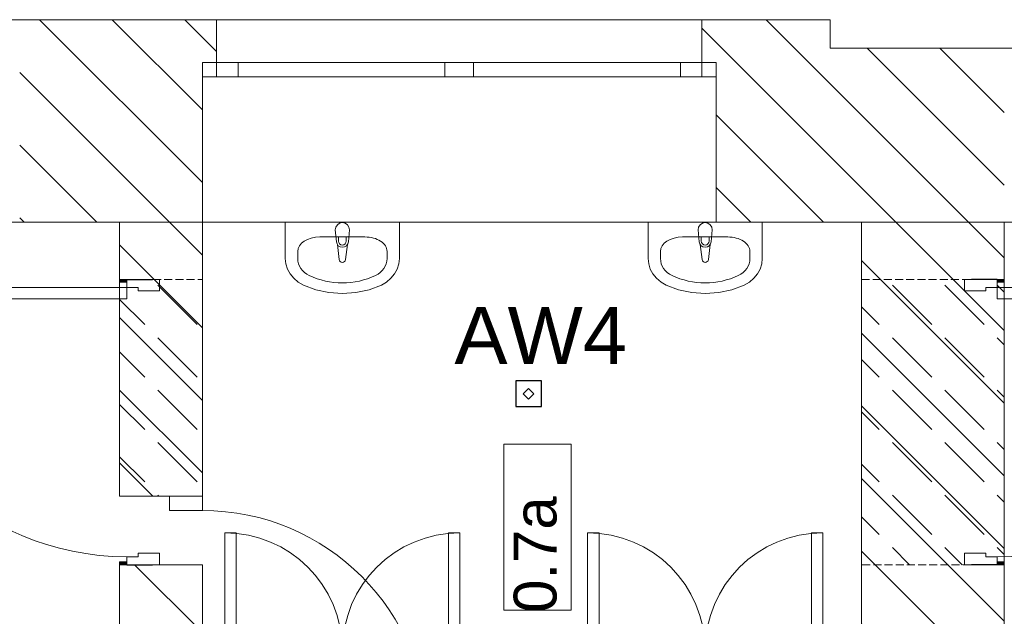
# Model space of a CAD drawing. Header units: millimetres. Extents: x -146116 to 602001, y -318793 to 100489.
# Tile 74 of 100: x 309914 to 313364, y -3910 to -1820. Entities that reach past the tile are written whole.
import ezdxf

# ---------------------------------------------------------------- set-up
doc = ezdxf.new("R2010")
doc.units = ezdxf.units.MM
doc.header["$LTSCALE"] = 0.1
doc.header["$MEASUREMENT"] = 0
doc.linetypes.add('eks Rzut parteru$0$Krawędzie ukryte', pattern=[391.222223, 282.222223, -109])
for name, color, linetype, lineweight in [('eks Rzut parteru$0$Nowe_320-W Umeblowanie_Nr_pióra__4', 8, 'Continuous', 13), ('eks Rzut parteru$0$Nowe_830-G Teksty Etykiety_Nr_pióra__6', 8, 'Continuous', 13), ('eks Rzut parteru$0$Nowe_Drzwi ARCHICAD_Nr_pióra__23', 8, 'Continuous', 15), ('eks Rzut parteru$0$Nowe_Drzwi ARCHICAD_Nr_pióra__27', 8, 'Continuous', 25), ('eks Rzut parteru$0$Nowe_Drzwi ARCHICAD_Nr_pióra__3', 8, 'Continuous', 13), ('eks Rzut parteru$0$Nowe_Drzwi ARCHICAD_Nr_pióra__47', 8, 'Continuous', 15), ('eks Rzut parteru$0$Nowe_Drzwi ARCHICAD_Nr_pióra__6', 8, 'Continuous', 13), ('eks Rzut parteru$0$Nowe_Konstrukcja - Stropy_Nr_pióra__1', 8, 'Continuous', 13), ('eks Rzut parteru$0$Nowe_Konstrukcja - Stropy_Nr_pióra__20', 8, 'Continuous', 13), ('eks Rzut parteru$0$Nowe_Konstrukcja - Stropy_Nr_pióra__6', 8, 'Continuous', 13), ('eks Rzut parteru$0$Nowe_Konstrukcja - Ściany zew_Nr_pióra__27', 8, 'Continuous', 25), ('eks Rzut parteru$0$Nowe_Konstrukcja - Ściany zew_Nr_pióra__47', 8, 'Continuous', 15), ('eks Rzut parteru$0$poziom_1 (1)_4_Drzwi ArchiCAD_Nr_pióra__27_Nr_pióra__7', 8, 'Continuous', 18), ('eks Rzut parteru$0$poziom_1 (1)_4_Drzwi ArchiCAD_Nr_pióra__81_Nr_pióra__4', 8, 'Continuous', 18), ('eks Rzut parteru$0$poziom_1 (1)_4_Konstrukcja - Stropy_Nr_pióra__81_Nr_pióra__4', 8, 'Continuous', 18), ('eks Rzut parteru$0$poziom_1 (1)_4_Konstrukcja - Ściany zew_Nr_pióra__107_Nr_pióra__10', 8, 'Continuous', 18), ('eks Rzut parteru$0$poziom_1 (1)_4_Konstrukcja - Ściany zew_Nr_pióra__27_Nr_pióra__7', 8, 'Continuous', 18), ('eks Rzut parteru$0$poziom_1 (1)_4_Okna ArchiCADa_Nr_pióra__101_Nr_pióra__252', 8, 'Continuous', 18), ('eks Rzut parteru$0$poziom_1 (1)_4_Okna ArchiCADa_Nr_pióra__27_Nr_pióra__7', 8, 'Continuous', 18), ('eks Rzut parteru$0$poziom_1 (1)_4_Okna ArchiCADa_Nr_pióra__81_Nr_pióra__4', 8, 'Continuous', 18)]:
    doc.layers.add(name, color=color, linetype=linetype, lineweight=lineweight)
for name, color, linetype in [('eks Rzut parteru$0$Nowe_Drzwi ARCHICAD', 8, 'Continuous'), ('eks Rzut parteru$0$Nowe_Konstrukcja - Ściany zew', 8, 'Continuous'), ('LUXIONA', 92, 'Continuous'), ('REWIZJA_1', 6, 'Continuous')]:
    doc.layers.add(name, color=color, linetype=linetype)
doc.styles.add('ARIAL', font='arial.ttf')
doc.styles.add('eks Rzut parteru$0$GENERATED_STYLE_5', font='arial.ttf')
pattern_1 = [(135, (247210.2, -28905.45), (127.2792, 127.2792), [])]

# ---------------------------------------------------------------- blocks, each defined once
blk = doc.blocks.new('eks Rzut parteru$0$Drzwi metalowe_ podwójne 21')
at = {"layer": 'eks Rzut parteru$0$Nowe_Drzwi ARCHICAD_Nr_pióra__23', "color": 7, "linetype": 'Continuous', "lineweight": 15}
for p, q in [((-412, 0), (-450, 0)), ((-450, 0), (-450, -100)), ((-412, -40), (-412, 0)), ((450, 0), (412, 0)), ((412, 0), (412, -40)), ((450, -100), (450, 0)), ((-400, -40), (-412, -40)), ((-400, -100), (-400, -40)), ((412, -40), (400, -40)), ((400, -40), (400, -100)), ((-450, -100), (-400, -100)), ((400, -100), (450, -100))]:
    blk.add_line(p, q, dxfattribs=at)
at = {"layer": 'eks Rzut parteru$0$Nowe_Drzwi ARCHICAD_Nr_pióra__27', "color": 7, "linetype": 'Continuous', "lineweight": 25}
for p, q in [((-450, 0), (-450, -20)), ((-450, 0), (-450, -20)), ((450, 0), (450, -20)), ((450, 0), (450, -20))]:
    blk.add_line(p, q, dxfattribs=at)
at = {"layer": 'eks Rzut parteru$0$Nowe_Drzwi ARCHICAD_Nr_pióra__3', "color": 7, "linetype": 'Continuous', "lineweight": 13}
for p, q in [((-412, 412), (-412, 0)), ((-372, 412), (-412, 412)), ((-372, 0), (-372, 412)), ((372, 0), (372, 412)), ((372, 412), (412, 412)), ((412, 412), (412, 0)), ((-412, 0), (-372, 0)), ((412, 0), (372, 0))]:
    blk.add_line(p, q, dxfattribs=at)
for centre, start, end in [((-412, 0), 0, 90), ((412, 0), 90, 180)]:
    blk.add_arc(centre, 412, start, end, dxfattribs=at)
blk = doc.blocks.new('eks Rzut parteru$0$Drzwi 21_6')
at = {"layer": 'eks Rzut parteru$0$Nowe_Drzwi ARCHICAD_Nr_pióra__27', "color": 7, "linetype": 'Continuous', "lineweight": 25}
for p, q in [((-500, 0), (-500, -90)), ((-500, 0), (-500, -90)), ((500, 0), (500, -90)), ((500, 0), (500, -90))]:
    blk.add_line(p, q, dxfattribs=at)
at = {"layer": 'eks Rzut parteru$0$Nowe_Drzwi ARCHICAD_Nr_pióra__3', "color": 7, "linetype": 'Continuous', "lineweight": 13}
blk.add_arc((472, 0), 944, 90, 180, dxfattribs=at)
at = {"layer": 'eks Rzut parteru$0$Nowe_Drzwi ARCHICAD_Nr_pióra__47', "color": 7, "linetype": 'Continuous', "lineweight": 15}
for p, q in [((-500, 25), (-490, 25)), ((-490, 0), (-490, 25)), ((500, 25), (490, 25)), ((490, 0), (490, 25)), ((-500, -90), (-500, -105)), ((-500, -90), (-500, -105)), ((500, -90), (500, -105)), ((500, -90), (500, -105)), ((-500, -105), (-500, -115)), ((-500, -105), (-500, -115)), ((500, -105), (500, -115)), ((500, -105), (500, -115))]:
    blk.add_line(p, q, dxfattribs=at)
at = {"layer": 'eks Rzut parteru$0$Nowe_Drzwi ARCHICAD_Nr_pióra__6', "color": 5, "linetype": 'Continuous', "lineweight": 13}
for p, q in [((432, 0), (432, 944)), ((432, 944), (472, 944)), ((472, 944), (472, 0)), ((-472, 0), (-500, 0)), ((-500, 0), (-500, -115)), ((-472, -40), (-472, 0)), ((472, 0), (432, 0)), ((500, 0), (472, 0)), ((472, 0), (472, -40)), ((500, -115), (500, 0)), ((-460, -40), (-472, -40)), ((-460, -115), (-460, -40)), ((472, -40), (460, -40)), ((460, -40), (460, -115)), ((-500, -115), (-460, -115)), ((460, -115), (500, -115))]:
    blk.add_line(p, q, dxfattribs=at)
blk = doc.blocks.new('eks Rzut parteru')
at = {"layer": 'eks Rzut parteru$0$Nowe_Konstrukcja - Ściany zew', "linetype": 'Continuous', "lineweight": 0}
for points in [[(221315.2, -12935.5), (221340.2, -12935.5), (221340.2, -12925.5), (221325.2, -12925.5), (221315.2, -12925.5)], [(224415.2, -12925.5), (224405.2, -12925.5), (224390.2, -12925.5), (224390.2, -12935.5), (224415.2, -12935.5)], [(221315.2, -13925.5), (221325.2, -13925.5), (221340.2, -13925.5), (221340.2, -13915.5), (221315.2, -13915.5)], [(224415.2, -13915.5), (224390.2, -13915.5), (224390.2, -13925.5), (224405.2, -13925.5), (224415.2, -13925.5)]]:
    blk.add_hatch(color=256, dxfattribs=at).paths.add_polyline_path(points)
at = {"layer": 'eks Rzut parteru$0$poziom_1 (1)_4_Konstrukcja - Ściany zew_Nr_pióra__107_Nr_pióra__10', "linetype": 'Continuous', "lineweight": 18}
h = blk.add_hatch(dxfattribs=at)
h.set_pattern_fill('BLOCZKI_CERAMICZNE_0004', color=256, angle=270, style=0, pattern_type=2)
h.set_pattern_definition(pattern_1)
h.paths.add_polyline_path([(221605.2, -12725.5), (221605.2, -12165.5), (221655.2, -12165.5), (221655.2, -12015.5), (220925.2, -12015.5), (220925.2, -12165.5), (220965.2, -12165.5), (220965.2, -12725.5)])
h = blk.add_hatch(dxfattribs=at)
h.set_pattern_fill('BLOCZKI_CERAMICZNE_0004', color=256, angle=270, style=0, pattern_type=2)
h.set_pattern_definition(pattern_1)
h.paths.add_polyline_path([(223405.2, -12725.5), (223805.2, -12725.5), (223805.2, -12015.5), (223355.2, -12015.5), (223355.2, -12165.5), (223405.2, -12165.5)])
h = blk.add_hatch(dxfattribs=at)
h.set_pattern_fill('BLOCZKI_CERAMICZNE_0004', color=256, angle=270, style=0, pattern_type=2)
h.set_pattern_definition(pattern_1)
h.paths.add_polyline_path([(223805.2, -12115.5), (223805.2, -12725.5), (223915.2, -12725.5), (223915.2, -12115.5)])
h = blk.add_hatch(dxfattribs=at)
h.set_pattern_fill('BLOCZKI_CERAMICZNE_0004', color=256, angle=270, style=0, pattern_type=2)
h.set_pattern_definition(pattern_1)
h.paths.add_polyline_path([(224415.2, -18575.5), (224415.2, -12115.5), (223915.2, -12115.5), (223915.2, -18575.5)])
h = blk.add_hatch(dxfattribs=at)
h.set_pattern_fill('BLOCZKI_CERAMICZNE_0004', color=256, angle=270, style=0, pattern_type=2)
h.set_pattern_definition(pattern_1)
h.paths.add_polyline_path([(221315.2, -13685.5), (221605.2, -13685.5), (221605.2, -12725.5), (221315.2, -12725.5)])
at = {"layer": 'eks Rzut parteru$0$Nowe_320-W Umeblowanie_Nr_pióra__4', "linetype": 'Continuous', "lineweight": 13}
for p, q in [((221895.9, -12852.7), (221895.9, -12725.5)), ((221895.9, -12725.5), (222295.9, -12725.5)), ((222295.9, -12725.5), (222295.9, -12852.7)), ((223167.1, -12852.7), (223167.1, -12725.5)), ((223167.1, -12725.5), (223567.1, -12725.5)), ((223567.1, -12725.5), (223567.1, -12852.7)), ((222074.9, -12793.7), (222070.9, -12751.7)), ((222120.9, -12751.7), (222116.9, -12793.7)), ((223346.1, -12793.7), (223342.1, -12751.7)), ((223392.1, -12751.7), (223388.1, -12793.7)), ((222016.7, -12776.7), (222175.1, -12776.7)), ((222082.3, -12776.7), (222082.3, -12791.5)), ((222109.5, -12776.7), (222082.3, -12776.7)), ((222109.5, -12791.5), (222109.5, -12776.7)), ((223287.9, -12776.7), (223446.4, -12776.7)), ((223353.5, -12776.7), (223353.5, -12791.5)), ((223380.7, -12776.7), (223353.5, -12776.7)), ((223380.7, -12791.5), (223380.7, -12776.7)), ((221939.4, -12827.3), (221939.4, -12852.7)), ((222084.8, -12856.1), (222078.2, -12803.2)), ((222113.6, -12803.2), (222107, -12856.1)), ((222252.4, -12827.3), (222252.4, -12852.7)), ((223210.6, -12827.3), (223210.6, -12852.7)), ((223356, -12856.1), (223349.4, -12803.2)), ((223384.9, -12803.2), (223378.2, -12856.1)), ((223523.7, -12827.3), (223523.7, -12852.7)), ((221897.8, -12871.5), (221895.9, -12852.7)), ((222295.9, -12852.7), (222294, -12871.5)), ((223169.1, -12871.5), (223167.1, -12852.7)), ((223567.1, -12852.7), (223565.2, -12871.5)), ((221903.6, -12889.6), (221897.8, -12871.5)), ((221912.9, -12906.6), (221903.6, -12889.6)), ((222288.2, -12889.6), (222278.9, -12906.6)), ((222294, -12871.5), (222288.2, -12889.6)), ((223174.8, -12889.6), (223169.1, -12871.5)), ((223184.1, -12906.6), (223174.8, -12889.6)), ((223559.5, -12889.6), (223550.1, -12906.6)), ((223565.2, -12871.5), (223559.5, -12889.6)), ((221925.6, -12921.8), (221912.9, -12906.6)), ((221941.1, -12934.8), (221925.6, -12921.8)), ((221959.1, -12945.2), (221941.1, -12934.8)), ((222250.7, -12934.8), (222232.7, -12945.2)), ((222266.2, -12921.8), (222250.7, -12934.8)), ((222278.9, -12906.6), (222266.2, -12921.8)), ((223196.8, -12921.8), (223184.1, -12906.6)), ((223212.4, -12934.8), (223196.8, -12921.8)), ((223230.4, -12945.2), (223212.4, -12934.8)), ((223521.9, -12934.8), (223503.9, -12945.2)), ((223537.5, -12921.8), (223521.9, -12934.8)), ((223550.1, -12906.6), (223537.5, -12921.8)), ((222002.6, -12961.9), (221959.1, -12945.2)), ((222048.6, -12972), (222002.6, -12961.9)), ((222189.2, -12961.9), (222143.2, -12972)), ((222232.7, -12945.2), (222189.2, -12961.9)), ((223273.8, -12961.9), (223230.4, -12945.2)), ((223319.8, -12972), (223273.8, -12961.9)), ((223460.5, -12961.9), (223414.4, -12972)), ((223503.9, -12945.2), (223460.5, -12961.9)), ((222095.9, -12975.4), (222048.6, -12972)), ((222143.2, -12972), (222095.9, -12975.4)), ((223367.1, -12975.4), (223319.8, -12972)), ((223414.4, -12972), (223367.1, -12975.4))]:
    blk.add_line(p, q, dxfattribs=at)
for centre, radius, start, end in [((222095.9, -12751.7), 25, 0, 180), ((223367.1, -12751.7), 25, 0, 180), ((222095.9, -12791.8), 21.1, 185.1696, 354.8304), ((222095.9, -12791.5), 13.6, 180, 0), ((223367.1, -12791.8), 21.1, 185.1696, 354.8304), ((223367.1, -12791.5), 13.6, 180, 0), ((222095.9, -12854.7), 11.2, 187.1389, 352.8611), ((223367.1, -12854.7), 11.2, 187.1389, 352.8611)]:
    blk.add_arc(centre, radius, start, end, dxfattribs=at)
at = {"layer": 'eks Rzut parteru$0$Nowe_320-W Umeblowanie_Nr_pióra__4', "linetype": 'Continuous', "lineweight": 13, "extrusion": (0, 0, -1)}
for centre, major_axis, ratio, start_param, end_param in [((222016.8, -12827.3), (-77.4, 0), 0.653038, 0, 1.570796), ((222175, -12827.3), (-77.4, 0), 0.653038, 1.570796, 3.141593), ((223288, -12827.3), (-77.4, 0), 0.653038, 0, 1.570796), ((223446.3, -12827.3), (-77.4, 0), 0.653038, 1.570796, 3.141593), ((222016.7, -12852.7), (-77.3, 0), 0.871212, 5.209364, 6.283185), ((222175.1, -12852.7), (-77.3, 0), 0.871212, 3.141593, 4.215414), ((223287.9, -12852.7), (-77.3, 0), 0.871212, 5.209364, 6.283185), ((223446.4, -12852.7), (-77.3, 0), 0.871212, 3.141593, 4.215414), ((222095.9, -12725.5), (-243.5, 0), 0.871212, 4.215414, 5.209364), ((223367.1, -12725.5), (-243.5, 0), 0.871212, 4.215414, 5.209364)]:
    blk.add_ellipse(centre, major_axis=major_axis, ratio=ratio, start_param=start_param, end_param=end_param, dxfattribs=at)
at = {"layer": 'eks Rzut parteru$0$Nowe_830-G Teksty Etykiety_Nr_pióra__6', "linetype": 'Continuous', "lineweight": 13}
for p, q in [((222661.7, -14085.2), (222661.7, -13503)), ((222661.7, -13503), (222897.4, -13503)), ((222897.4, -13503), (222897.4, -14085.2)), ((222897.4, -14085.2), (222661.7, -14085.2))]:
    blk.add_line(p, q, dxfattribs=at)
at = {"layer": 'eks Rzut parteru$0$Nowe_Konstrukcja - Stropy_Nr_pióra__1', "linetype": 'Continuous', "lineweight": 13}
for p, q in [((221315.2, -14575.5), (221315.2, -13925.5)), ((221315.2, -13925.5), (221605.2, -13925.5)), ((221605.2, -13925.5), (221605.2, -14575.5))]:
    blk.add_line(p, q, dxfattribs=at)
at = {"layer": 'eks Rzut parteru$0$Nowe_Konstrukcja - Stropy_Nr_pióra__20', "linetype": 'eks Rzut parteru$0$Krawędzie ukryte', "lineweight": 13}
for p, q in [((221315.2, -13685.5), (221315.2, -12925.5)), ((221315.2, -12925.5), (221605.2, -12925.5)), ((221605.2, -12925.5), (221605.2, -13685.5)), ((223915.2, -13925.5), (223915.2, -12925.5)), ((223915.2, -12925.5), (224415.2, -12925.5)), ((224415.2, -12925.5), (224415.2, -13925.5)), ((221605.2, -13685.5), (221315.2, -13685.5)), ((224415.2, -13925.5), (223915.2, -13925.5))]:
    blk.add_line(p, q, dxfattribs=at)
at = {"layer": 'eks Rzut parteru$0$Nowe_Konstrukcja - Stropy_Nr_pióra__20', "linetype": 'Continuous', "lineweight": 13}
for p, q in [((221449.1, -12946), (221587, -13083.9)), ((224023, -12946), (224160.9, -13083.9)), ((224206.8, -12946), (224344.7, -13083.9)), ((224390.7, -12946), (224415.2, -12970.5)), ((221315.2, -12995.9), (221403.2, -13083.9)), ((223915.2, -13022.1), (223977, -13083.9)), ((221449.1, -13129.9), (221587, -13267.8)), ((224023, -13129.9), (224160.9, -13267.8)), ((224206.8, -13129.9), (224344.7, -13267.8)), ((224390.7, -13129.9), (224415.2, -13154.4)), ((221315.2, -13179.8), (221403.2, -13267.8)), ((223915.2, -13205.9), (223977, -13267.8)), ((221449.1, -13313.7), (221587, -13451.6)), ((224023, -13313.7), (224160.9, -13451.6)), ((224206.8, -13313.7), (224344.7, -13451.6)), ((224390.7, -13313.7), (224415.2, -13338.2)), ((221315.2, -13363.6), (221403.2, -13451.6)), ((223915.2, -13389.8), (223977, -13451.6)), ((221449.1, -13497.6), (221587, -13635.5)), ((224023, -13497.6), (224160.9, -13635.5)), ((224206.8, -13497.6), (224344.7, -13635.5)), ((224390.7, -13497.6), (224415.2, -13522.1)), ((221315.2, -13547.5), (221403.2, -13635.5)), ((223915.2, -13573.6), (223977, -13635.5)), ((221449.1, -13681.4), (221453.2, -13685.5)), ((224023, -13681.4), (224160.9, -13819.3)), ((224206.8, -13681.4), (224344.7, -13819.3)), ((224390.7, -13681.4), (224415.2, -13705.9)), ((223915.2, -13757.5), (223977, -13819.3)), ((224023, -13865.3), (224083.2, -13925.5)), ((224206.8, -13865.3), (224267, -13925.5)), ((224390.7, -13865.3), (224415.2, -13889.8))]:
    blk.add_line(p, q, dxfattribs=at)
at = {"layer": 'eks Rzut parteru$0$Nowe_Konstrukcja - Stropy_Nr_pióra__6', "linetype": 'Continuous', "lineweight": 13}
blk.add_line((221367.9, -13925.5), (221605.2, -14162.8), dxfattribs=at)
at = {"layer": 'eks Rzut parteru$0$Nowe_Konstrukcja - Ściany zew_Nr_pióra__27', "linetype": 'Continuous', "lineweight": 25}
for p, q in [((221340.2, -12925.5), (221430.2, -12925.5)), ((224390.2, -12925.5), (224300.2, -12925.5)), ((221340.2, -13925.5), (221430.2, -13925.5)), ((224390.2, -13925.5), (224300.2, -13925.5))]:
    blk.add_line(p, q, dxfattribs=at)
at = {"layer": 'eks Rzut parteru$0$Nowe_Konstrukcja - Ściany zew_Nr_pióra__47', "linetype": 'Continuous', "lineweight": 15}
for p, q in [((221315.2, -12925.5), (221315.2, -12935.5)), ((221340.2, -12935.5), (221315.2, -12935.5)), ((221325.2, -12925.5), (221340.2, -12925.5)), ((221340.2, -12925.5), (221340.2, -12935.5)), ((221430.2, -12925.5), (221455.2, -12925.5)), ((224300.2, -12925.5), (224275.2, -12925.5)), ((224390.2, -12925.5), (224390.2, -12935.5)), ((224405.2, -12925.5), (224390.2, -12925.5)), ((224390.2, -12935.5), (224415.2, -12935.5)), ((224415.2, -12925.5), (224415.2, -12935.5)), ((221340.2, -13915.5), (221315.2, -13915.5)), ((221315.2, -13925.5), (221315.2, -13915.5)), ((221325.2, -13925.5), (221340.2, -13925.5)), ((221340.2, -13925.5), (221340.2, -13915.5)), ((221430.2, -13925.5), (221455.2, -13925.5)), ((224300.2, -13925.5), (224275.2, -13925.5)), ((224390.2, -13915.5), (224415.2, -13915.5)), ((224390.2, -13925.5), (224390.2, -13915.5)), ((224405.2, -13925.5), (224390.2, -13925.5)), ((224415.2, -13925.5), (224415.2, -13915.5))]:
    blk.add_line(p, q, dxfattribs=at)
at = {"layer": 'eks Rzut parteru$0$poziom_1 (1)_4_Drzwi ArchiCAD_Nr_pióra__27_Nr_pióra__7', "linetype": 'Continuous', "lineweight": 18}
blk.add_line((221605.2, -13685.5), (221490.2, -13685.5), dxfattribs=at)
at = {"layer": 'eks Rzut parteru$0$poziom_1 (1)_4_Drzwi ArchiCAD_Nr_pióra__81_Nr_pióra__4', "linetype": 'Continuous', "lineweight": 18}
for p, q in [((221490.2, -13685.5), (221490.2, -13735.5)), ((221605.2, -13685.5), (221490.2, -13685.5)), ((221605.2, -13735.5), (221605.2, -13685.5)), ((221490.2, -13735.5), (221605.2, -13735.5))]:
    blk.add_line(p, q, dxfattribs=at)
blk.add_arc((221605.2, -14525.5), 790, 0, 90, dxfattribs=at)
at = {"layer": 'eks Rzut parteru$0$poziom_1 (1)_4_Konstrukcja - Stropy_Nr_pióra__81_Nr_pióra__4', "linetype": 'Continuous', "lineweight": 18, "flags": 128}
blk.add_lwpolyline([(240975.2, -16865.5), (240975.2, -18970.5), (243180.2, -18970.5), (243180.2, -22335.5), (246600.2, -22335.5), (246600.2, -28295.5), (214995.2, -28295.5), (214995.2, -22335.5), (215105.2, -22335.5), (215105.2, -18575.5), (212285.2, -18575.5), (212285.2, -12725.5), (232525.2, -12725.5), (232525.2, -17305.5), (240975.2, -17305.5)], dxfattribs=at)
at = {"layer": 'eks Rzut parteru$0$poziom_1 (1)_4_Konstrukcja - Ściany zew_Nr_pióra__27_Nr_pióra__7', "linetype": 'Continuous', "lineweight": 18}
for p, q in [((221655.2, -12015.5), (221655.2, -12165.5)), ((223355.2, -12015.5), (223355.2, -12165.5)), ((224685.2, -12115.5), (223805.2, -12115.5)), ((221655.2, -12165.5), (221605.2, -12165.5)), ((223355.2, -12165.5), (223405.2, -12165.5)), ((223405.2, -12165.5), (223405.2, -12725.5)), ((221605.2, -13685.5), (221315.2, -13685.5))]:
    blk.add_line(p, q, dxfattribs=at)
at = {"layer": 'eks Rzut parteru$0$poziom_1 (1)_4_Konstrukcja - Ściany zew_Nr_pióra__27_Nr_pióra__7', "linetype": 'Continuous', "lineweight": 18, "flags": 128}
for points in [[(221655.2, -12015.5), (220925.2, -12015.5)], [(223805.2, -12015.5), (223355.2, -12015.5)], [(223805.2, -12115.5), (223805.2, -12015.5)], [(221605.2, -13685.5), (221605.2, -12165.5)], [(220965.2, -12725.5), (221315.2, -12725.5)], [(221315.2, -12725.5), (221315.2, -13685.5)], [(223405.2, -12725.5), (223915.2, -12725.5)], [(223915.2, -12725.5), (223915.2, -18575.5)], [(224415.2, -12725.5), (224655.2, -12725.5)], [(224415.2, -18575.5), (224415.2, -12725.5)]]:
    blk.add_lwpolyline(points, dxfattribs=at)
at = {"layer": 'eks Rzut parteru$0$poziom_1 (1)_4_Okna ArchiCADa_Nr_pióra__101_Nr_pióra__252', "linetype": 'Continuous', "lineweight": 18}
for p, q in [((221605.2, -12165.5), (221730.2, -12165.5)), ((221730.2, -12165.5), (221730.2, -12215.5)), ((222455.2, -12215.5), (222455.2, -12165.5)), ((222455.2, -12165.5), (222555.2, -12165.5)), ((222555.2, -12165.5), (222555.2, -12215.5)), ((223280.2, -12215.5), (223280.2, -12165.5)), ((223280.2, -12165.5), (223405.2, -12165.5)), ((221730.2, -12215.5), (221605.2, -12215.5)), ((222555.2, -12215.5), (222455.2, -12215.5)), ((223405.2, -12215.5), (223280.2, -12215.5))]:
    blk.add_line(p, q, dxfattribs=at)
at = {"layer": 'eks Rzut parteru$0$poziom_1 (1)_4_Okna ArchiCADa_Nr_pióra__27_Nr_pióra__7', "linetype": 'Continuous', "lineweight": 18}
for p, q in [((221605.2, -12165.5), (221605.2, -12215.5)), ((221655.2, -12165.5), (221605.2, -12165.5)), ((223355.2, -12165.5), (223405.2, -12165.5)), ((223405.2, -12165.5), (223405.2, -12215.5))]:
    blk.add_line(p, q, dxfattribs=at)
at = {"layer": 'eks Rzut parteru$0$poziom_1 (1)_4_Okna ArchiCADa_Nr_pióra__81_Nr_pióra__4', "linetype": 'Continuous', "lineweight": 18}
for p, q in [((223355.2, -12015.5), (221655.2, -12015.5)), ((221655.2, -12165.5), (221655.2, -12215.5)), ((221730.2, -12165.5), (222455.2, -12165.5)), ((222555.2, -12165.5), (223280.2, -12165.5)), ((223355.2, -12165.5), (223355.2, -12215.5)), ((222455.2, -12215.5), (221730.2, -12215.5)), ((223280.2, -12215.5), (222555.2, -12215.5)), ((223405.2, -12725.5), (221605.2, -12725.5))]:
    blk.add_line(p, q, dxfattribs=at)
at = {"layer": 'eks Rzut parteru$0$Nowe_Drzwi ARCHICAD', "linetype": 'Continuous', "lineweight": 13, "zscale": 1000, "rotation": 90}
blk.add_blockref('eks Rzut parteru$0$Drzwi 21_6', (221340.2, -13425.5), dxfattribs=at)
at = {"layer": 'eks Rzut parteru$0$Nowe_Drzwi ARCHICAD', "linetype": 'Continuous', "lineweight": 13, "xscale": -1, "zscale": 1000, "rotation": 270}
blk.add_blockref('eks Rzut parteru$0$Drzwi 21_6', (224390.2, -13425.5), dxfattribs=at)
at = {"layer": 'eks Rzut parteru$0$Nowe_Drzwi ARCHICAD', "linetype": 'Continuous', "lineweight": 13, "zscale": 1000}
blk.add_blockref('eks Rzut parteru$0$Drzwi metalowe_ podwójne 21', (222095.9, -14225.5), dxfattribs=at)
at = {"layer": 'eks Rzut parteru$0$Nowe_Drzwi ARCHICAD', "linetype": 'Continuous', "lineweight": 13, "xscale": -1, "zscale": 1000}
blk.add_blockref('eks Rzut parteru$0$Drzwi metalowe_ podwójne 21', (223367.1, -14225.5), dxfattribs=at)
at = {"layer": 'eks Rzut parteru$0$Nowe_830-G Teksty Etykiety_Nr_pióra__6', "linetype": 'Continuous', "lineweight": 13, "style": 'eks Rzut parteru$0$GENERATED_STYLE_5'}
blk.add_text('0.7a', height=150, rotation=90, dxfattribs=at).set_placement((222846.2, -14093.9))
blk = doc.blocks.new('LUXIONA - LVNO')
at = {"layer": 'LUXIONA', "color": 1, "lineweight": -2}
for p, q in [((9, 9), (0, 9)), ((0, 9), (0, 0)), ((9, 0), (9, 9)), ((0, 0), (9, 0))]:
    blk.add_line(p, q, dxfattribs=at)
blk.add_lwpolyline([(4.48, 6.3), (2.62, 4.45), (4.48, 2.6), (6.33, 4.45)], close=True, dxfattribs=at)
at = {"layer": 'LUXIONA', "color": 1, "style": 'ARIAL', "flags": 4}
for tag, p in [('TYP', (-13.79, 32.2, -23.7)), ('OBW', (-19.09, -28.02, -23.7))]:
    blk.add_attdef(tag, p, '', height=20, dxfattribs=at)

msp = doc.modelspace()

# ---------------------------------------------------------------- block references
at = {"layer": 'REWIZJA_1'}
msp.add_blockref('eks Rzut parteru', (88948.8, 10195.8), dxfattribs=at)

# ---------------------------------------------------------------- next in the draw order: block references
at = {"layer": 'LUXIONA'}
ref = msp.add_blockref('LUXIONA - LVNO', (311652, -3175.1), dxfattribs=dict(at, xscale=10, yscale=10, zscale=10))
ref.add_attrib('TYP', 'AW4', (311437.1, -3026.1, -237), dxfattribs={"color": 1, "height": 200, "style": 'ARIAL'})

doc.saveas('drawing.dxf')
